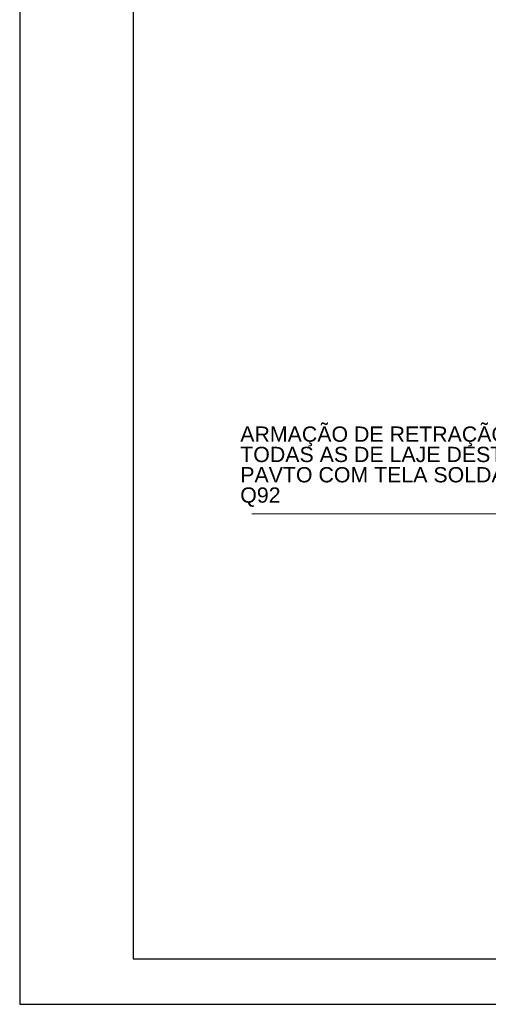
# Model space of a CAD drawing. Header units: millimetres. Extents: x 0 to 84.1, y 0 to 59.4.
# Tile 1 of 13: x 0 to 10.3, y 0 to 21.7. Entities that reach past the tile are written whole.
import ezdxf

# ---------------------------------------------------------------- set-up
doc = ezdxf.new("R2010")
doc.units = ezdxf.units.MM
doc.header["$MEASUREMENT"] = 0
doc.linetypes.add('NULL', pattern=[0])
doc.layers.add('CONTRAVENTAMENTOS', color=4, linetype='Continuous', lineweight=9)
doc.layers.add('DT-Título', color=3, linetype='Continuous', lineweight=20)
doc.layers.add('SEDUC_MARF', color=1, linetype='Continuous')
doc.layers.add('SEDUC_MARGG', color=7, linetype='Continuous')
doc.styles.add('Arial', font='txt')

msp = doc.modelspace()

# ---------------------------------------------------------------- linework, layer by layer
at = {"layer": 'CONTRAVENTAMENTOS'}
msp.add_line((10.901, 10.8222), (5.1169, 10.8222), dxfattribs=at)
at = {"layer": 'SEDUC_MARF'}
msp.add_lwpolyline([(84.1, 59.4), (0, 59.4), (0, 0), (84.1, 0)], close=True, dxfattribs=at)
at = {"layer": 'SEDUC_MARGG'}
msp.add_lwpolyline([(2.5, 1), (83.1, 1), (83.1, 58.4), (2.5, 58.4)], close=True, dxfattribs=at)

# ---------------------------------------------------------------- texts
at = {"layer": 'DT-Título', "linetype": 'NULL', "insert": (4.8652, 10.9755), "char_height": 0.336758, "width": 6.899275, "attachment_point": 7, "line_spacing_factor": 0.798, "style": 'Arial'}
msp.add_mtext('ARMAÇÃO DE RETRAÇÃO EM TODAS AS DE LAJE DESTE PAVTO COM TELA SOLDADA Q92', dxfattribs=at)

doc.saveas('drawing.dxf')
